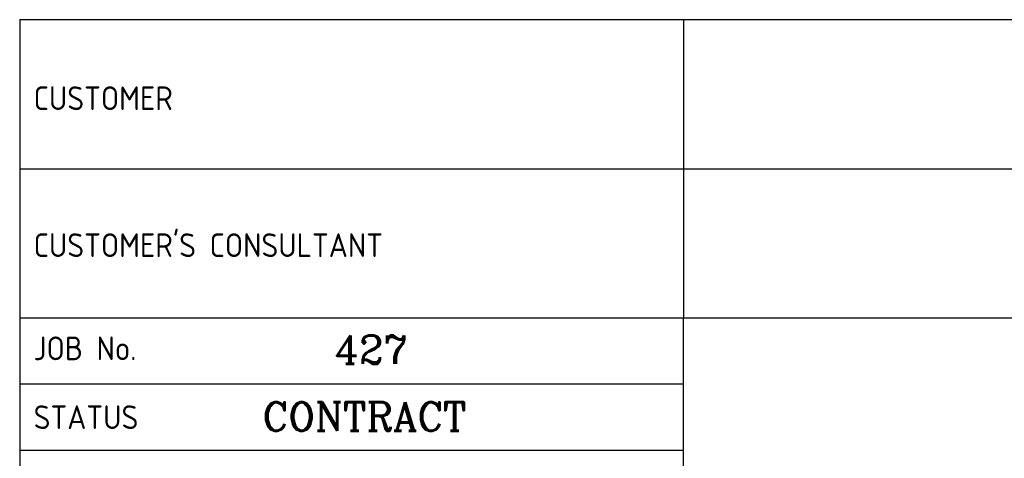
# Model space of a CAD drawing. Extents: x 18893 to 3351893, y -610358 to 406739.
# Tile 53 of 120: x 177324 to 192901, y 291565 to 298512. Entities that reach past the tile are written whole.
import ezdxf
from ezdxf.enums import TextEntityAlignment as Align

# ---------------------------------------------------------------- set-up
doc = ezdxf.new("R2010")
doc.units = 0
doc.header["$LTSCALE"] = 800
doc.header["$MEASUREMENT"] = 0
doc.linetypes.add('CONTINOUS', pattern=[0])
doc.layers.get('0').update_dxf_attribs({"linetype": 'CONTINUOUS'})
doc.layers.add('TEXT', color=3, linetype='CONTINUOUS', lineweight=15)
doc.styles.add('COMPLEX', font='complex')
doc.styles.get("Standard").update_dxf_attribs({"font": 'ISO9'})

# ---------------------------------------------------------------- blocks, each defined once
blk = doc.blocks.new('A$C731D3036')
for p, q in [((-593.64, 265.66), (-26.68, 265.66)), ((-593.64, 265.66), (-593.64, 37.8)), ((-438, 265.66), (-438, 195.66)), ((-593.64, 230.66), (-26.68, 230.66)), ((-593.64, 195.66), (-26.68, 195.66)), ((-438, 26.68), (-438, 195.66)), ((-438, 180.09), (-593.64, 180.09)), ((-438, 164.53), (-593.64, 164.53))]:
    blk.add_line(p, q)
for s, height, p in [('CUSTOMER', 5.558, (-590.37, 244.44)), ("CUSTOMER'S CONSULTANT", 5.5584, (-590.37, 209.94)), ('JOB No.', 5.558, (-590.37, 185.72)), ('STATUS', 5.558, (-590.37, 169.56))]:
    blk.add_text(s, height=height).set_placement(p)
at = {"layer": 'TEXT', "color": 3, "style": 'COMPLEX'}
for s, p in [('427', (-511.19, 184.87)), ('CONTRACT', (-512.8, 169.16))]:
    blk.add_text(s, height=6.67, dxfattribs=at).set_placement(p, align=Align.CENTER)

msp = doc.modelspace()

# ---------------------------------------------------------------- block references
at = {"color": 1, "linetype": 'CONTINOUS', "lineweight": 15, "xscale": 67.46500254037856, "yscale": 67.46500254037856, "zscale": 67.46500254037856}
msp.add_blockref('A$C731D3036', (217374.11, 280589.29), dxfattribs=at)

doc.saveas('drawing.dxf')
